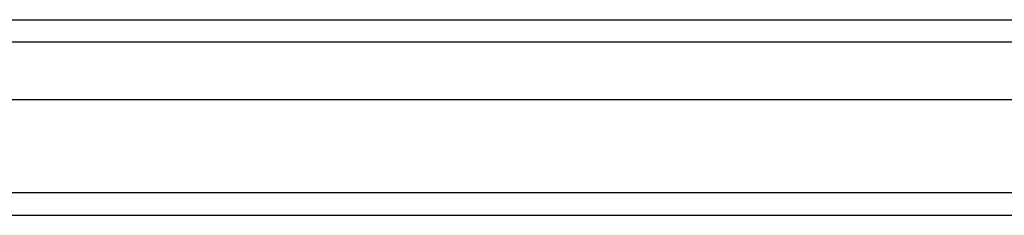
# Model space of a CAD drawing. Header units: inches. Extents: x 17 to 237, y 17 to 149.
# Tile 10 of 115: x 110.202 to 114.568, y 63.166 to 64.032. Entities that reach past the tile are written whole.
import ezdxf

# ---------------------------------------------------------------- set-up
doc = ezdxf.new("R2010")
doc.units = ezdxf.units.IN
doc.header["$MEASUREMENT"] = 0
doc.layers.add('Visible Edges(ANSI)', color=7, linetype='Continuous', lineweight=25)
doc.layers.add('Visible Tangent Edges(ANSI)', color=7, linetype='Continuous', lineweight=25)

msp = doc.modelspace()

# ---------------------------------------------------------------- linework, layer by layer
at = {"layer": 'Visible Edges(ANSI)'}
for p, q in [((106.7328, 64.0323), (140.9385, 64.0323)), ((140.9385, 63.678), (106.7328, 63.678)), ((105.9347, 63.1662), (141.7367, 63.1662))]:
    msp.add_line(p, q, dxfattribs=at)
at = {"layer": 'Visible Tangent Edges(ANSI)'}
for p, q in [((141.0685, 63.9333), (106.6028, 63.9333)), ((141.7367, 63.2652), (105.9347, 63.2652))]:
    msp.add_line(p, q, dxfattribs=at)

doc.saveas('drawing.dxf')
